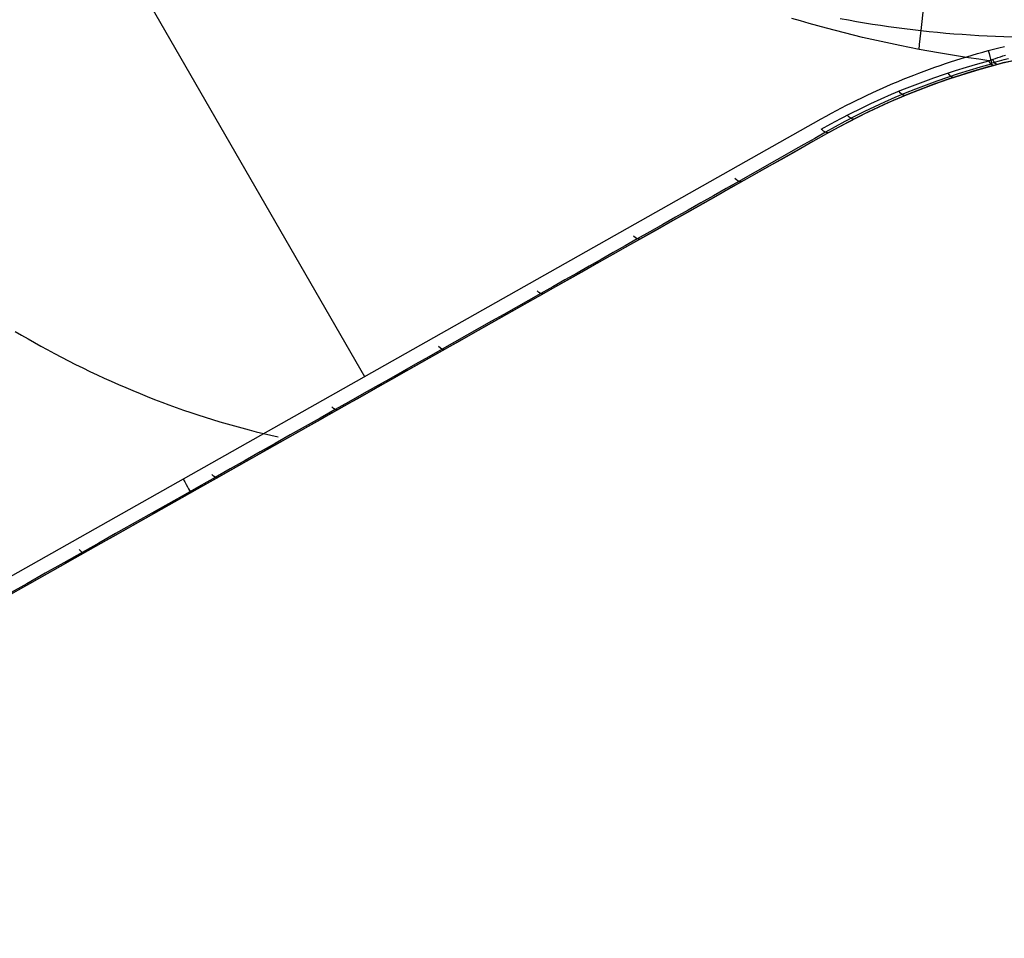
# Model space of a CAD drawing. Extents: x 8195 to 9024, y -2232 to -1505.
# Tile 12 of 42: x 8537 to 8600, y -2095 to -2036. Entities that reach past the tile are written whole.
import ezdxf

# ---------------------------------------------------------------- set-up
doc = ezdxf.new("R2010")
doc.units = 0
doc.layers.add('1', color=7, linetype='CONTINUOUS')

msp = doc.modelspace()

# ---------------------------------------------------------------- linework, layer by layer
at = {"layer": '1', "color": 7}
for p, q in [((8537.23, -2020.958, 27.546), (8559.139, -2058.906, 27.546)), ((8507.626, -2087.968, 27.546), (8588.347, -2042.429, 27.546)), ((8588.838, -2043.3, 28.546), (8507.208, -2089.352, 28.546)), ((8588.838, -2043.3, 44.993), (8544.319, -2068.416, 44.993)), ((8588.838, -2043.3, 28.546), (8588.838, -2043.3, 61.44))]:
    msp.add_line(p, q, dxfattribs=at)
at = {"layer": '1', "color": 7, "extrusion": (-0.42904, 0.762675, 0.483995)}
msp.add_lwpolyline([(-6474.274, 2948.306), (-6472.783, 2947.934), (-6471.291, 2947.569), (-6469.798, 2947.209), (-6468.306, 2946.855), (-6466.813, 2946.507), (-6465.319, 2946.165), (-6463.825, 2945.829), (-6462.331, 2945.499), (-6460.837, 2945.175), (-6459.342, 2944.857), (-6457.847, 2944.545), (-6456.351, 2944.239), (-6454.855, 2943.939), (-6453.359, 2943.644), (-6451.862, 2943.356), (-6450.366, 2943.074), (-6448.868, 2942.797), (-6447.371, 2942.527), (-6445.873, 2942.262), (-6444.374, 2942.004), (-6442.875, 2941.751), (-6441.376, 2941.504), (-6439.877, 2941.264), (-6438.377, 2941.029), (-6436.877, 2940.8), (-6435.377, 2940.577), (-6433.876, 2940.361), (-6432.374, 2940.15), (-6430.873, 2939.945), (-6429.371, 2939.746), (-6427.869, 2939.553), (-6426.366, 2939.365), (-6424.863, 2939.184), (-6423.36, 2939.009), (-6421.856, 2938.84), (-6420.352, 2938.677), (-6418.848, 2938.519), (-6417.343, 2938.368), (-6415.838, 2938.222), (-6414.332, 2938.083), (-6412.827, 2937.949), (-6411.32, 2937.822), (-6409.814, 2937.7), (-6408.307, 2937.585), (-6406.8, 2937.475), (-6405.292, 2937.371), (-6403.784, 2937.273), (-6402.276, 2937.181), (-6400.767, 2937.096), (-6399.258, 2937.016), (-6397.749, 2936.942), (-6396.239, 2936.874), (-6394.729, 2936.812), (-6393.219, 2936.755), (-6391.708, 2936.705), (-6390.197, 2936.661), (-6388.686, 2936.623), (-6387.174, 2936.59), (-6385.662, 2936.564), (-6384.149, 2936.544), (-6382.636, 2936.529), (-6381.123, 2936.521), (-6379.609, 2936.518), (-6378.095, 2936.522)], dxfattribs=at)
at = {"layer": '1', "color": 7}
for points in [[(8589.566, -2036.01), (8590.078, -2036.104), (8590.591, -2036.195), (8591.105, -2036.282), (8591.619, -2036.365), (8592.134, -2036.444), (8592.649, -2036.519), (8593.164, -2036.591), (8593.68, -2036.658), (8594.197, -2036.722), (8594.713, -2036.781), (8595.243, -2036.838), (8595.773, -2036.891), (8596.304, -2036.94), (8596.834, -2036.984), (8597.365, -2037.024), (8597.896, -2037.06), (8598.427, -2037.092), (8598.958, -2037.119), (8599.49, -2037.143), (8600.021, -2037.162), (8600.552, -2037.176)], [(8588.347, -2042.429), (8588.669, -2042.25), (8588.992, -2042.075), (8589.316, -2041.901), (8589.64, -2041.731), (8589.965, -2041.563), (8590.291, -2041.398), (8590.618, -2041.236), (8590.945, -2041.076), (8591.273, -2040.92), (8591.602, -2040.766), (8591.932, -2040.614), (8592.262, -2040.466), (8592.593, -2040.32), (8592.925, -2040.177), (8593.258, -2040.036), (8593.591, -2039.898), (8593.925, -2039.763), (8594.26, -2039.631), (8594.595, -2039.502), (8594.931, -2039.375), (8595.268, -2039.251), (8595.606, -2039.129), (8595.944, -2039.011), (8596.283, -2038.895), (8596.623, -2038.782), (8596.964, -2038.671), (8597.305, -2038.564), (8597.647, -2038.459), (8597.99, -2038.356), (8598.334, -2038.257), (8598.678, -2038.16), (8599.023, -2038.066), (8599.369, -2037.975), (8599.715, -2037.886), (8600.062, -2037.8)], [(8600.293, -2038.773), (8599.954, -2038.857), (8599.615, -2038.944), (8599.277, -2039.033), (8598.94, -2039.125), (8598.603, -2039.22), (8598.267, -2039.317), (8597.932, -2039.417), (8597.597, -2039.52), (8597.264, -2039.625), (8596.931, -2039.733), (8596.598, -2039.844), (8596.267, -2039.957), (8595.936, -2040.073), (8595.606, -2040.192), (8595.276, -2040.313), (8594.948, -2040.437), (8594.62, -2040.564), (8594.292, -2040.693), (8593.966, -2040.825), (8593.64, -2040.96), (8593.315, -2041.097), (8592.99, -2041.237), (8592.667, -2041.38), (8592.344, -2041.525), (8592.021, -2041.673), (8591.7, -2041.824), (8591.379, -2041.977), (8591.059, -2042.133), (8590.739, -2042.292), (8590.421, -2042.453), (8590.103, -2042.617), (8589.785, -2042.784), (8589.469, -2042.953), (8589.153, -2043.125), (8588.838, -2043.3)]]:
    msp.add_lwpolyline(points, dxfattribs=at)
at = {"layer": '1', "color": 7, "extrusion": (-0.443715, 0.712617, 0.54341)}
msp.add_lwpolyline([(-6213.519, 3462.075), (-6212.694, 3461.77), (-6211.87, 3461.467), (-6211.045, 3461.167), (-6210.22, 3460.868), (-6209.395, 3460.572), (-6208.569, 3460.279), (-6207.743, 3459.987), (-6206.917, 3459.698), (-6206.091, 3459.412), (-6205.265, 3459.127), (-6204.438, 3458.845), (-6203.611, 3458.565), (-6202.784, 3458.287), (-6201.956, 3458.012), (-6201.129, 3457.739), (-6200.301, 3457.468), (-6199.473, 3457.199), (-6198.644, 3456.933), (-6197.816, 3456.669), (-6196.987, 3456.407), (-6196.158, 3456.147), (-6195.328, 3455.89), (-6194.499, 3455.635), (-6193.669, 3455.383), (-6192.839, 3455.132), (-6192.008, 3454.884), (-6191.178, 3454.638), (-6190.347, 3454.395), (-6189.516, 3454.153), (-6188.685, 3453.914), (-6187.853, 3453.678), (-6187.022, 3453.443), (-6186.19, 3453.211), (-6185.357, 3452.981), (-6184.525, 3452.753), (-6183.692, 3452.528), (-6182.859, 3452.305), (-6182.026, 3452.084), (-6181.193, 3451.866), (-6180.359, 3451.649), (-6179.525, 3451.435), (-6178.691, 3451.224), (-6177.857, 3451.014), (-6177.022, 3450.807), (-6176.187, 3450.602), (-6175.352, 3450.4), (-6174.517, 3450.199), (-6173.681, 3450.001), (-6172.845, 3449.805), (-6172.009, 3449.612), (-6171.173, 3449.421), (-6170.336, 3449.232), (-6169.5, 3449.045), (-6168.663, 3448.861), (-6167.825, 3448.678), (-6166.988, 3448.499), (-6166.15, 3448.321), (-6165.312, 3448.146), (-6164.474, 3447.973), (-6163.635, 3447.802), (-6162.797, 3447.633), (-6161.958, 3447.467), (-6161.119, 3447.303), (-6160.279, 3447.142), (-6159.44, 3446.982), (-6158.6, 3446.825), (-6157.76, 3446.67), (-6156.919, 3446.518), (-6156.079, 3446.367), (-6155.238, 3446.219), (-6154.397, 3446.074), (-6153.555, 3445.93), (-6152.714, 3445.789), (-6151.872, 3445.65), (-6151.03, 3445.514), (-6150.188, 3445.379), (-6149.345, 3445.247), (-6148.502, 3445.117), (-6147.659, 3444.99), (-6146.816, 3444.865), (-6145.973, 3444.742), (-6145.129, 3444.621), (-6144.285, 3444.502), (-6143.441, 3444.386), (-6142.596, 3444.272), (-6141.752, 3444.161), (-6140.907, 3444.051), (-6140.061, 3443.944), (-6139.216, 3443.84), (-6138.37, 3443.737), (-6137.525, 3443.637), (-6136.678, 3443.539), (-6135.832, 3443.443), (-6134.985, 3443.35), (-6134.139, 3443.259), (-6133.292, 3443.17), (-6132.444, 3443.083), (-6131.597, 3442.999), (-6130.749, 3442.917), (-6129.901, 3442.837), (-6129.053, 3442.76), (-6128.204, 3442.685), (-6127.355, 3442.612), (-6126.506, 3442.541), (-6125.657, 3442.473), (-6124.808, 3442.407), (-6123.958, 3442.343), (-6123.108, 3442.281), (-6122.258, 3442.222), (-6121.407, 3442.165), (-6120.557, 3442.11), (-6119.706, 3442.058), (-6118.855, 3442.008), (-6118.003, 3441.96), (-6117.152, 3441.914), (-6116.3, 3441.871), (-6115.448, 3441.83), (-6114.595, 3441.791), (-6113.743, 3441.754), (-6112.89, 3441.72), (-6112.037, 3441.688), (-6111.184, 3441.658), (-6110.33, 3441.631), (-6109.476, 3441.606), (-6108.622, 3441.583), (-6107.768, 3441.562), (-6106.913, 3441.544), (-6106.059, 3441.528)], dxfattribs=at)
at = {"layer": '1', "color": 7, "extrusion": (0.870959, 0.491356, 1.81894e-09)}
msp.add_lwpolyline([(-5999.807, 28.546), (-5999.801, 28.49), (-5999.794, 28.435), (-5999.784, 28.382), (-5999.779, 28.356), (-5999.773, 28.331), (-5999.767, 28.306), (-5999.76, 28.281), (-5999.753, 28.256), (-5999.746, 28.233), (-5999.738, 28.209), (-5999.73, 28.186), (-5999.722, 28.163), (-5999.713, 28.141), (-5999.703, 28.119), (-5999.694, 28.098), (-5999.684, 28.076), (-5999.673, 28.056), (-5999.662, 28.036), (-5999.651, 28.016), (-5999.639, 27.996), (-5999.627, 27.977), (-5999.614, 27.958), (-5999.601, 27.94), (-5999.588, 27.922), (-5999.574, 27.905), (-5999.56, 27.888), (-5999.545, 27.871), (-5999.53, 27.855), (-5999.515, 27.839), (-5999.499, 27.824), (-5999.483, 27.809), (-5999.466, 27.794), (-5999.449, 27.78), (-5999.431, 27.766), (-5999.414, 27.753), (-5999.395, 27.74), (-5999.377, 27.727), (-5999.358, 27.715), (-5999.338, 27.703), (-5999.318, 27.692), (-5999.298, 27.681), (-5999.277, 27.67), (-5999.256, 27.66), (-5999.235, 27.65), (-5999.213, 27.641), (-5999.19, 27.632), (-5999.168, 27.623), (-5999.145, 27.615), (-5999.121, 27.608), (-5999.097, 27.6), (-5999.073, 27.593), (-5999.048, 27.587), (-5999.023, 27.581), (-5998.998, 27.575), (-5998.972, 27.57), (-5998.919, 27.56), (-5998.864, 27.552), (-5998.807, 27.546)], dxfattribs=at)
at = {"layer": '1', "color": 7, "extrusion": (-0.490852, 0.871221, -0.00614)}
msp.add_lwpolyline([(-6374.484, 3.406), (-6375.341, 3.406), (-6376.198, 3.408), (-6377.054, 3.412), (-6377.91, 3.42), (-6378.765, 3.43), (-6379.619, 3.443), (-6380.473, 3.458), (-6381.327, 3.477), (-6382.18, 3.498), (-6383.032, 3.521), (-6383.884, 3.548), (-6384.735, 3.577), (-6385.585, 3.609), (-6386.435, 3.643), (-6387.285, 3.68), (-6388.134, 3.72), (-6388.982, 3.763), (-6389.83, 3.809), (-6390.677, 3.857), (-6391.524, 3.908), (-6392.37, 3.961), (-6393.215, 4.017), (-6394.06, 4.076), (-6394.904, 4.138), (-6395.748, 4.203), (-6396.591, 4.27), (-6397.434, 4.34), (-6398.276, 4.412), (-6399.117, 4.487), (-6399.958, 4.565), (-6400.799, 4.646), (-6401.639, 4.73), (-6402.478, 4.816), (-6403.317, 4.905), (-6404.155, 4.996), (-6404.992, 5.09), (-6405.829, 5.187), (-6406.666, 5.287), (-6407.501, 5.389), (-6408.337, 5.495), (-6409.171, 5.602), (-6410.005, 5.713), (-6410.839, 5.826), (-6411.672, 5.942), (-6412.504, 6.061), (-6413.336, 6.182), (-6414.168, 6.307), (-6414.998, 6.433), (-6415.829, 6.563), (-6416.658, 6.695), (-6417.487, 6.83), (-6418.316, 6.968), (-6419.144, 7.108), (-6419.971, 7.252), (-6420.798, 7.397), (-6421.624, 7.546), (-6422.449, 7.697), (-6423.274, 7.851), (-6424.099, 8.008), (-6424.923, 8.167), (-6425.746, 8.329), (-6426.569, 8.494), (-6427.391, 8.662), (-6428.213, 8.832), (-6429.034, 9.005), (-6429.855, 9.181), (-6430.674, 9.359), (-6431.494, 9.54), (-6432.313, 9.724), (-6433.131, 9.911), (-6433.949, 10.1), (-6434.766, 10.292), (-6435.582, 10.487), (-6436.398, 10.684), (-6437.214, 10.884), (-6438.029, 11.087), (-6438.843, 11.293), (-6439.657, 11.501), (-6440.47, 11.712), (-6441.282, 11.926), (-6442.094, 12.142), (-6442.906, 12.361), (-6443.717, 12.583), (-6444.527, 12.808), (-6445.337, 13.035), (-6446.146, 13.265), (-6446.955, 13.498), (-6447.763, 13.733), (-6448.57, 13.971), (-6449.377, 14.212), (-6450.183, 14.456), (-6450.989, 14.702), (-6451.794, 14.951), (-6452.599, 15.203), (-6453.403, 15.457), (-6454.206, 15.714), (-6455.009, 15.974), (-6455.812, 16.237), (-6456.614, 16.502), (-6457.415, 16.77), (-6458.216, 17.041), (-6459.016, 17.314), (-6459.815, 17.59), (-6460.614, 17.869), (-6461.413, 18.151), (-6462.21, 18.435), (-6463.008, 18.722), (-6463.804, 19.011), (-6464.6, 19.304), (-6465.396, 19.599), (-6466.191, 19.897), (-6466.985, 20.197), (-6467.779, 20.501), (-6468.573, 20.807), (-6469.365, 21.115), (-6470.158, 21.427), (-6470.949, 21.741), (-6471.74, 22.058), (-6472.531, 22.377), (-6473.321, 22.7), (-6474.11, 23.025), (-6474.899, 23.352), (-6475.687, 23.683), (-6476.474, 24.016), (-6477.262, 24.352), (-6478.048, 24.69), (-6478.834, 25.032), (-6479.619, 25.376)], dxfattribs=at)
at = {"layer": '1', "color": 7}
for points in [[(8599.072, -2038.712, 66.265), (8598.417, -2038.621, 66.304), (8597.768, -2038.525, 66.341), (8597.125, -2038.425, 66.378), (8596.487, -2038.321, 66.414), (8595.855, -2038.213, 66.449), (8595.228, -2038.102, 66.483), (8594.607, -2037.986, 66.516), (8593.991, -2037.867, 66.548), (8593.381, -2037.744, 66.58), (8592.776, -2037.618, 66.61), (8592.176, -2037.488, 66.64), (8591.581, -2037.355, 66.669), (8590.992, -2037.218, 66.697), (8590.408, -2037.078, 66.725), (8589.83, -2036.935, 66.751), (8589.256, -2036.788, 66.777), (8588.688, -2036.639, 66.802), (8588.124, -2036.486, 66.827), (8587.566, -2036.33, 66.851), (8587.013, -2036.172, 66.874), (8586.465, -2036.01, 66.896)], [(8599.072, -2038.712, 66.265), (8599.206, -2038.663, 66.317), (8599.346, -2038.613, 66.368), (8599.493, -2038.562, 66.416), (8599.646, -2038.511, 66.463), (8599.804, -2038.46, 66.509), (8599.968, -2038.408, 66.552), (8600.138, -2038.357, 66.594)], [(8600.331, -2038.587, 66.309), (8600.025, -2038.662, 66.245), (8599.719, -2038.739, 66.175), (8599.415, -2038.818, 66.099), (8599.182, -2038.881, 66.035)], [(8588.615, -2043.282, 61.873), (8587.925, -2043.674, 61.531), (8587.234, -2044.066, 61.19), (8586.542, -2044.459, 60.852), (8585.85, -2044.852, 60.515), (8585.156, -2045.245, 60.181), (8584.462, -2045.639, 59.849), (8583.767, -2046.033, 59.519), (8583.071, -2046.427, 59.191), (8582.263, -2046.885, 58.813), (8581.453, -2047.344, 58.439), (8580.643, -2047.803, 58.068), (8579.831, -2048.262, 57.7), (8579.018, -2048.723, 57.335), (8578.204, -2049.183, 56.973), (8577.388, -2049.645, 56.615), (8576.572, -2050.107, 56.26), (8575.804, -2050.541, 55.93), (8575.036, -2050.976, 55.603), (8574.266, -2051.411, 55.28), (8573.495, -2051.847, 54.959), (8572.723, -2052.283, 54.641), (8571.951, -2052.72, 54.327), (8571.177, -2053.157, 54.016), (8570.402, -2053.595, 53.708), (8569.618, -2054.038, 53.4), (8568.832, -2054.482, 53.095), (8568.045, -2054.926, 52.794), (8567.257, -2055.371, 52.495), (8566.468, -2055.817, 52.201), (8565.679, -2056.263, 51.909), (8564.888, -2056.709, 51.621), (8564.096, -2057.156, 51.337), (8563.245, -2057.637, 51.035), (8562.392, -2058.119, 50.737), (8561.538, -2058.601, 50.442), (8560.683, -2059.083, 50.152), (8559.827, -2059.567, 49.866), (8558.97, -2060.05, 49.584), (8558.112, -2060.535, 49.306), (8557.253, -2061.019, 49.031), (8556.298, -2061.559, 48.731), (8555.341, -2062.098, 48.436), (8554.383, -2062.639, 48.146), (8553.424, -2063.18, 47.861), (8552.465, -2063.722, 47.58), (8551.503, -2064.264, 47.305), (8550.541, -2064.807, 47.034), (8549.578, -2065.35, 46.768), (8548.52, -2065.947, 46.482), (8547.46, -2066.545, 46.202), (8546.399, -2067.144, 45.928), (8545.337, -2067.743, 45.659), (8544.273, -2068.343, 45.397), (8543.209, -2068.944, 45.14), (8542.144, -2069.545, 44.89), (8541.077, -2070.147, 44.645), (8539.894, -2070.814, 44.381), (8538.71, -2071.482, 44.124), (8537.525, -2072.151, 43.874), (8536.338, -2072.82, 43.632)], [(8588.838, -2043.3, 61.44), (8587.802, -2043.884, 60.933), (8586.774, -2044.464, 60.434), (8585.754, -2045.04, 59.945), (8584.741, -2045.611, 59.465), (8583.735, -2046.178, 58.994), (8582.737, -2046.741, 58.532), (8581.747, -2047.3, 58.078), (8580.764, -2047.855, 57.633), (8579.789, -2048.405, 57.197), (8578.821, -2048.951, 56.769), (8577.861, -2049.493, 56.35), (8576.908, -2050.03, 55.939), (8575.962, -2050.563, 55.536), (8575.025, -2051.092, 55.141), (8574.094, -2051.617, 54.754), (8573.172, -2052.138, 54.375), (8572.256, -2052.654, 54.004), (8571.348, -2053.166, 53.641), (8570.448, -2053.674, 53.285), (8569.555, -2054.178, 52.936), (8568.67, -2054.677, 52.595), (8567.792, -2055.172, 52.262), (8566.922, -2055.663, 51.935), (8566.06, -2056.15, 51.616), (8565.204, -2056.632, 51.303), (8564.357, -2057.111, 50.998), (8563.516, -2057.585, 50.699), (8562.684, -2058.054, 50.407), (8561.858, -2058.52, 50.121), (8561.041, -2058.981, 49.842), (8560.231, -2059.438, 49.57), (8559.428, -2059.891, 49.303), (8558.633, -2060.34, 49.043), (8557.845, -2060.784, 48.789), (8557.065, -2061.224, 48.541), (8556.292, -2061.66, 48.299), (8555.527, -2062.092, 48.063), (8554.769, -2062.519, 47.832), (8554.019, -2062.942, 47.607), (8553.276, -2063.361, 47.387), (8552.541, -2063.776, 47.173), (8551.813, -2064.187, 46.964), (8551.093, -2064.593, 46.761), (8550.38, -2064.995, 46.562), (8549.675, -2065.393, 46.369), (8548.977, -2065.787, 46.18), (8548.287, -2066.176, 45.996), (8547.604, -2066.561, 45.817), (8546.929, -2066.942, 45.643), (8546.261, -2067.319, 45.473), (8545.601, -2067.691, 45.307), (8544.948, -2068.06, 45.146), (8544.303, -2068.424, 44.989), (8543.665, -2068.784, 44.836), (8543.035, -2069.139, 44.687), (8542.412, -2069.491, 44.542), (8541.188, -2070.181, 44.263), (8539.995, -2070.854, 43.999), (8538.832, -2071.51, 43.749), (8537.698, -2072.15, 43.511), (8536.594, -2072.772, 43.286)], [(8536.792, -2056.027, 55.349), (8537.2, -2056.265, 55.18), (8537.609, -2056.499, 55.01), (8538.019, -2056.73, 54.84), (8538.429, -2056.958, 54.67), (8538.84, -2057.182, 54.499), (8539.292, -2057.424, 54.31), (8539.745, -2057.662, 54.12), (8540.199, -2057.896, 53.93), (8540.653, -2058.125, 53.74), (8541.108, -2058.35, 53.549), (8541.564, -2058.57, 53.357), (8542.021, -2058.787, 53.165), (8542.478, -2058.999, 52.973), (8542.936, -2059.206, 52.781), (8543.394, -2059.409, 52.588), (8543.854, -2059.608, 52.394), (8544.313, -2059.803, 52.201), (8544.774, -2059.993, 52.007), (8545.235, -2060.179, 51.813), (8545.696, -2060.36, 51.62), (8546.158, -2060.537, 51.426), (8546.621, -2060.71, 51.231), (8547.084, -2060.878, 51.037), (8547.548, -2061.041, 50.843), (8548.012, -2061.201, 50.649), (8548.477, -2061.356, 50.456), (8548.942, -2061.506, 50.262), (8549.408, -2061.652, 50.068), (8549.874, -2061.794, 49.875), (8550.341, -2061.931, 49.682), (8550.808, -2062.063, 49.489), (8551.275, -2062.191, 49.297), (8551.743, -2062.315, 49.105), (8552.211, -2062.434, 48.913), (8552.68, -2062.549, 48.722), (8553.149, -2062.659, 48.531), (8553.618, -2062.764, 48.341)]]:
    msp.add_polyline3d(points, dxfattribs=at)
at = {"layer": '1', "color": 7, "extrusion": (0.372958, -0.645521, -0.666487)}
msp.add_arc((6309.174, 4829.374, 4434.106), 779.291, 270.001908, 276.198411, dxfattribs=at)
at = {"layer": '1', "color": 7, "extrusion": (-0.410154, 0.738753, 0.534806)}
msp.add_arc((-6413.247, 3779.809, -4962.924), 565.381, 261.22832, 270.21448, dxfattribs=at)
at = {"layer": '1', "color": 7, "extrusion": (0.993845, -0.110779, 3.83853e-12)}
msp.add_arc((-1070.308, 62.366, 8767.447), 5.18, 90.36675, 126.10875, dxfattribs=at)
at = {"layer": '1', "color": 7, "extrusion": (0, 0, -1)}
msp.add_arc((-8610.949, -2082.493, -47.456), 45, 60.57025, 89.36337, dxfattribs=at)
at = {"layer": '1', "color": 7, "extrusion": (-0.057396, 0.730383, -0.680622)}
msp.add_arc((-8421.337, -1823.9, -2027.42), 30.94, 74.73742, 95.61699, dxfattribs=at)
at = {"layer": '1', "color": 7, "extrusion": (-0.965807, -0.259262, 0)}
msp.add_arc((4197.778, 28.546, -7776.604), 1, 270, 360, dxfattribs=at)
at = {"layer": '1', "color": 7, "extrusion": (-0.93851, -0.244963, -0.243295)}
msp.add_arc((4143.616, -1835.567, -7587.282), 1.081, 1.79757, 50.48847, dxfattribs=at)
at = {"layer": '1', "color": 7, "extrusion": (0.075643, 0.573787, -0.815504)}
msp.add_arc((-8811.135, -731.789, -573.369), 42.977, 46.79459, 63.21661, dxfattribs=at)
at = {"layer": '1', "color": 7, "extrusion": (-0.078244, -0.575882, 0.81378)}
msp.add_arc((8815.785, -702.719, 555.021), 44.042, 117.52817, 133.40408, dxfattribs=at)
at = {"layer": '1', "color": 7, "extrusion": (0.079294, 0.578165, -0.812057)}
msp.add_arc((-8816.912, -692.286, -550.219), 43.877, 46.69568, 62.51212, dxfattribs=at)
at = {"layer": '1', "color": 7, "extrusion": (-0.932524, -0.248939, -0.261589)}
msp.add_arc((4186.879, -1972.624, -7528.656), 1.095, 2.31956, 48.11241, dxfattribs=at)
at = {"layer": '1', "color": 7, "extrusion": (-0.906592, -0.300532, -0.296261)}
msp.add_arc((4640.161, -2165.583, -7199.94), 1.058, 1.53175, 50.42161, dxfattribs=at)
at = {"layer": '1', "color": 7, "extrusion": (-0.870549, -0.360995, -0.334407)}
msp.add_arc((5176.005, -2333.259, -6765.751), 1.056, 1.50837, 51.79587, dxfattribs=at)
at = {"layer": '1', "color": 7, "extrusion": (-0.82612, -0.42232, -0.373057)}
msp.add_arc((5727.733, -2448.971, -6257.408), 1.054, 1.48499, 52.82855, dxfattribs=at)
at = {"layer": '1', "color": 7, "extrusion": (-0.800967, -0.45187, -0.392767)}
msp.add_arc((5998.754, -2487.295, -5980.201), 1.053, 1.4733, 53.21503, dxfattribs=at)
at = {"layer": '1', "color": 7, "extrusion": (-0.80752, -0.455567, -0.37466)}
msp.add_arc((5998.75, -2369.633, -6020.895), 1.058, 1.27815, 50.72799, dxfattribs=at)
at = {"layer": '1', "color": 7, "extrusion": (-0.815925, -0.460309, -0.349831)}
msp.add_arc((5998.747, -2208.525, -6073.843), 1.06, 1.62818, 49.23004, dxfattribs=at)
at = {"layer": '1', "color": 7, "extrusion": (-0.824004, -0.464866, -0.323907)}
msp.add_arc((5998.747, -2040.576, -6124.799), 1.061, 1.68974, 48.64962, dxfattribs=at)
at = {"layer": '1', "color": 7, "extrusion": (-0.831878, -0.469308, -0.29619)}
msp.add_arc((5998.747, -1861.274, -6174.049), 1.06, 1.37407, 48.31762, dxfattribs=at)
at = {"layer": '1', "color": 7, "extrusion": (-0.839671, -0.473705, -0.265625)}
msp.add_arc((5998.747, -1663.861, -6221.985), 1.06, 0.92132, 48.03779, dxfattribs=at)
at = {"layer": '1', "color": 7, "extrusion": (-0.870959, -0.491356, 0)}
msp.add_arc((5998.807, 28.546, -6429.674), 1, 270, 360, dxfattribs=at)
at = {"layer": '1', "color": 7, "extrusion": (-0.847332, -0.478027, -0.231343)}
msp.add_arc((5998.747, -1442.799, -6267.856), 1.06, 0.81596, 47.86341, dxfattribs=at)
at = {"layer": '1', "color": 7, "extrusion": (-0.854494, -0.482067, -0.193524)}
msp.add_arc((5998.747, -1199.375, -6308.988), 1.06, 1.37036, 47.9483, dxfattribs=at)

doc.saveas('drawing.dxf')
